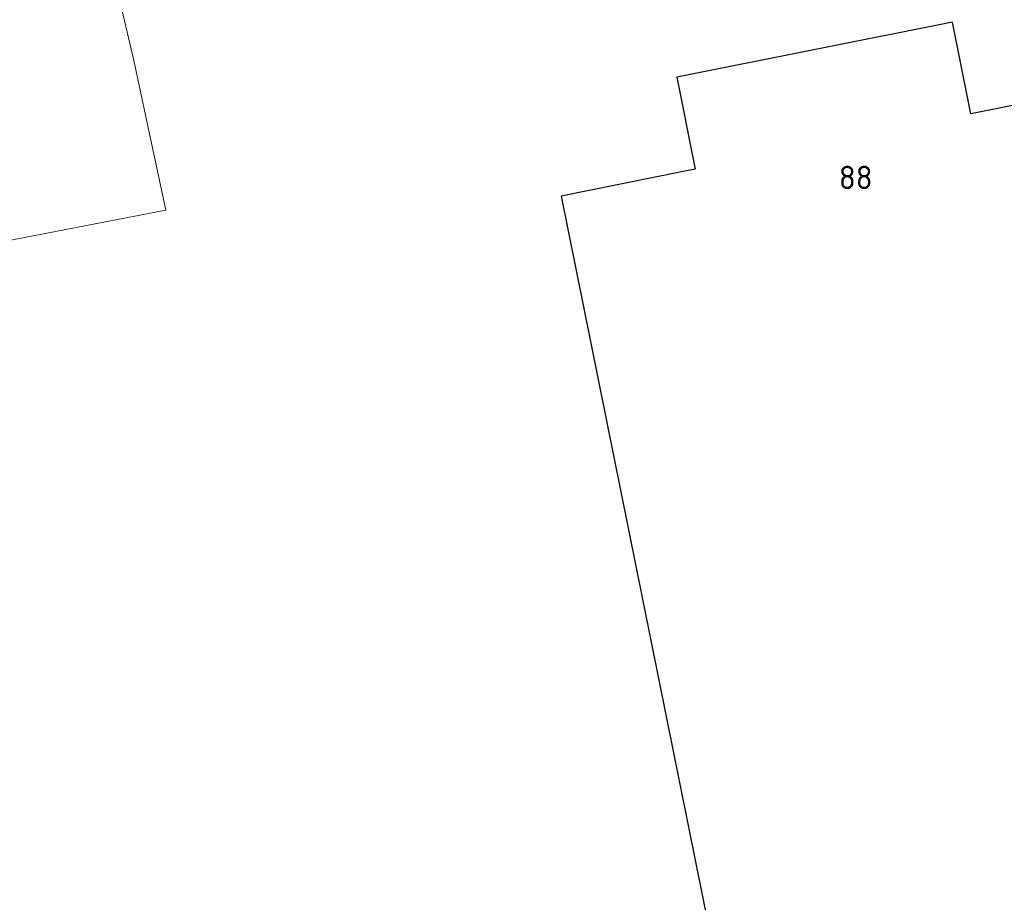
# Model space of a CAD drawing. Header units: metres. Extents: x 174255 to 175175, y 462028 to 462911.
# Tile 28 of 256: x 174493 to 174535, y 462196 to 462233. Entities that reach past the tile are written whole.
import ezdxf

# ---------------------------------------------------------------- set-up
doc = ezdxf.new("R2010")
doc.units = ezdxf.units.M
for name, color, linetype, lineweight in [('B-WE-OG-BEBOUWING-G', 8, 'Continuous', 30), ('B-WE-OG-BEBOUWING_HUISNUMMER-T20', 8, 'Continuous', 20), ('B-WE-OG-WEG_VERHARD_GESLOTEN -G', 8, 'Continuous', 20), ('N-WE-VH-VERHARDING_ASFALT_RIJBAAN-V', 254, 'Continuous', 25), ('N-WE-VH-VERHARDING_ASFALT_ROOD-V', 11, 'Continuous', 25)]:
    doc.layers.add(name, color=color, linetype=linetype, lineweight=lineweight)
doc.styles.add('NLCS-ISO-M500-T20', font='NLCS-ISO.ttf', dxfattribs={"height": 1})

msp = doc.modelspace()

# ---------------------------------------------------------------- hatches: boundary and pattern name
at = {"layer": 'N-WE-VH-VERHARDING_ASFALT_RIJBAAN-V'}
h = msp.add_hatch(color=256, dxfattribs=at)
h.dxf.hatch_style = 1
edge = h.paths.add_edge_path()
edge.add_line((174481.432, 462233.163), (174481.651, 462233.098))
edge.add_line((174481.651, 462233.098), (174482.35, 462232.55))
edge.add_line((174482.35, 462232.55), (174483.071, 462231.022))
edge.add_line((174483.071, 462231.022), (174483.183, 462230.761))
edge.add_line((174483.183, 462230.761), (174495.817, 462238.378))
edge.add_line((174495.817, 462238.378), (174494.59, 462239.974))
edge.add_line((174494.59, 462239.974), (174494.125, 462241.097))
edge.add_line((174494.125, 462241.097), (174494.129, 462241.406))
edge.add_arc((174760.018, 461817.964), 500, 122.1257, 123.79768)
edge.add_arc((174200.419, 462653.957), 506, 303.73561, 303.79768, ccw=False)
at = {"layer": 'N-WE-VH-VERHARDING_ASFALT_ROOD-V'}
h = msp.add_hatch(color=256, dxfattribs=at)
h.dxf.hatch_style = 1
edge = h.paths.add_edge_path()
edge.add_arc((174557.052, 462162.768), 101.25, 79.86621, 121.8054)
edge.add_line((174503.689, 462248.814), (174495.842, 462243.948))
edge.add_arc((174760.018, 461817.964), 501.25, 121.8054, 123.79768)
edge.add_arc((174200.419, 462653.957), 504.75, 301.56478, 303.79768, ccw=False)
edge.add_line((174464.636, 462223.885), (174441.58, 462209.72))
edge.add_line((174441.58, 462209.72), (174426.624, 462200.805))
edge.add_line((174426.624, 462200.805), (174427.304, 462199.588))
edge.add_line((174427.304, 462199.588), (174442.234, 462208.655))
edge.add_line((174442.234, 462208.655), (174465.291, 462222.82))
edge.add_arc((174200.419, 462653.957), 506, 301.56478, 303.79768)
edge.add_arc((174760.018, 461817.964), 500, 121.8054, 123.79768, ccw=False)
edge.add_line((174496.5, 462242.885), (174504.348, 462247.752))
edge.add_arc((174557.052, 462162.768), 100, 79.86621, 121.8054, ccw=False)
edge.add_line((174574.646, 462261.208), (174597.639, 462257.098))
edge.add_arc((174544.854, 461961.778), 300, 74.85963, 79.86621, ccw=False)
edge.add_line((174623.21, 462251.365), (174653.576, 462243.148))
edge.add_line((174653.576, 462243.148), (174660.528, 462241.561))
edge.add_line((174660.528, 462241.561), (174681.482, 462235.91))
edge.add_line((174681.482, 462235.91), (174681.887, 462237.096))
edge.add_line((174681.887, 462237.096), (174660.821, 462242.776))
edge.add_line((174660.821, 462242.776), (174653.879, 462244.362))
edge.add_line((174653.879, 462244.362), (174623.536, 462252.572))
edge.add_arc((174544.854, 461961.778), 301.25, 74.85963, 79.86621)
edge.add_line((174597.858, 462258.329), (174574.866, 462262.438))

# ---------------------------------------------------------------- linework, layer by layer
at = {"layer": 'B-WE-OG-BEBOUWING-G'}
msp.add_lwpolyline([(174553.695, 462195.193), (174550.084, 462213.177), (174549.738, 462214.903), (174546.338, 462231.835), (174545.98, 462231.763), (174533.925, 462229.346), (174533.139, 462233.268), (174521.373, 462230.909), (174522.159, 462226.987), (174521.644, 462226.884), (174516.436, 462225.839), (174529.497, 462161.138), (174534.713, 462162.14), (174539.687, 462137.727), (174542.736, 462122.479), (174567.309, 462127.392), (174567.186, 462128.005), (174560.951, 462159.054), (174560.657, 462160.522), (174557.972, 462173.894), (174557.577, 462175.859), (174554.018, 462193.587), (174553.695, 462195.193)], dxfattribs=at)
at = {"layer": 'B-WE-OG-WEG_VERHARD_GESLOTEN -G'}
msp.add_lwpolyline([(174477.972, 462233.333), (174480.263, 462233.507), (174481.651, 462233.098), (174482.35, 462232.55), (174483.071, 462231.022), (174486.613, 462222.735), (174499.58, 462225.238), (174498.204, 462231.631), (174496.79, 462237.692), (174496.212, 462237.863), (174494.59, 462239.974), (174494.125, 462241.097), (174494.147, 462242.634), (174494.72, 462243.703), (174495.596, 462244.784)], dxfattribs=at)

# ---------------------------------------------------------------- texts
at = {"layer": 'B-WE-OG-BEBOUWING_HUISNUMMER-T20', "style": 'NLCS-ISO-M500-T20'}
msp.add_text('88', height=1, dxfattribs=at).set_placement((174528.288, 462226.136))

doc.saveas('drawing.dxf')
